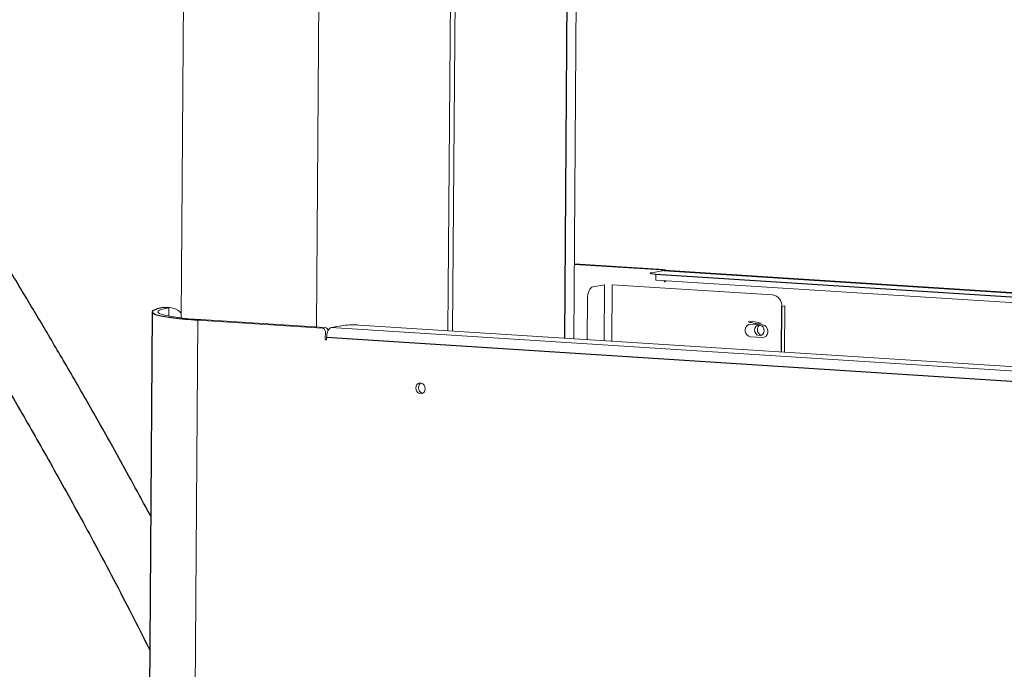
# Model space of a CAD drawing. Header units: millimetres. Extents: x -1472 to 1442, y -78 to 2620.
# Tile 46 of 102: x -998 to -453, y 2000 to 2358. Entities that reach past the tile are written whole.
import ezdxf

# ---------------------------------------------------------------- set-up
doc = ezdxf.new("R2010")
doc.units = ezdxf.units.MM

msp = doc.modelspace()

# ---------------------------------------------------------------- linework, layer by layer
at = {"color": 144, "linetype": 'Continuous', "lineweight": 18}
for p, q in [((-906.85, 2432.17), (-908.61, 2193.66)), ((-833.77, 2188.65), (-831.99, 2429.89)), ((-759.33, 2429.93), (-761.13, 2186.57)), ((-758.51, 2186.41), (-756.71, 2429.97)), ((-691.57, 2182.14), (-689.72, 2432.2)), ((-691.27, 2223.21), (-643.27, 2220.15)), ((-691.26, 2223.57), (-641.71, 2220.41)), ((-641.8, 2219.82), (-648.59, 2218.66)), ((-646.17, 2217.77), (-646.19, 2214.61)), ((-641.8, 2219.82), (-641.51, 2219.83)), ((-674.56, 2211.93), (-680.96, 2210.83)), ((-674.79, 2181.07), (-674.56, 2211.93)), ((-670.24, 2212.02), (-670.47, 2180.79)), ((-581.65, 2206.37), (-670.24, 2212.02)), ((-646.19, 2214.61), (724.7, 2127.16)), ((-641.54, 2214.31), (-641.54, 2214.06)), ((-640.85, 2214.02), (-640.85, 2214.27)), ((-917.62, 2199.48), (-918.24, 2199.38)), ((-684.11, 2181.66), (-683.94, 2204.36)), ((-574.91, 2200.33), (-576.46, 2200.06)), ((-575.1, 2174.71), (-574.91, 2200.33)), ((-915.48, 2199.2), (-918.24, 2199.38)), ((-915.51, 2194.64), (-915.48, 2199.2)), ((-899.36, 2192.47), (-902.3, 1794.45)), ((-897.81, 2192.73), (-899.36, 2192.47)), ((-830.64, 2188.08), (-899.36, 2192.47)), ((-829.09, 2188.35), (-897.81, 2192.73)), ((-897.81, 2192.73), (-897.81, 2192.37)), ((-818.84, 2189.52), (-825.63, 2188.36)), ((677.35, 2094.81), (-810.19, 2189.7)), ((-592.88, 2191.88), (-595.03, 2191.51)), ((-587.16, 2189.8), (-593.74, 2190.22)), ((-587.91, 2190.74), (-592.88, 2191.88)), ((-590.05, 2190.37), (-587.91, 2190.74)), ((-828.89, 2185.95), (-828.92, 2182)), ((672.98, 2092.76), (-825.63, 2188.36)), ((-593.79, 2183.25), (-587.21, 2182.83)), ((-828.23, 2181.96), (-828.22, 2182.75))]:
    msp.add_line(p, q, dxfattribs=at)
at = {"color": 7, "linetype": 'Continuous', "lineweight": 25}
for p, q in [((-694.85, 2431.95), (-696.69, 2182.46)), ((-646.17, 2217.77), (724.72, 2130.32)), ((-641.8, 2219.82), (724.74, 2132.64)), ((724.74, 2132.68), (-641.51, 2219.83)), ((-576.65, 2174.81), (-576.46, 2200.06)), ((-924.61, 2196.99), (-927.55, 1798.97)), ((670.39, 2087.15), (-828.22, 2182.75))]:
    msp.add_line(p, q, dxfattribs=at)
at = {"color": 144, "linetype": 'Continuous', "lineweight": 18, "flags": 128}
for points in [[(-648.59, 2218.66), (-649.09, 2218.55), (-649.36, 2218.43), (-649.39, 2218.3), (-649.17, 2218.18), (-648.72, 2218.06), (-648.05, 2217.95), (-647.19, 2217.85), (-646.17, 2217.77)], [(-680.96, 2210.83), (-681.53, 2210.62), (-682.09, 2210.19), (-682.6, 2209.55), (-683.05, 2208.73), (-683.42, 2207.76), (-683.7, 2206.68), (-683.88, 2205.54), (-683.94, 2204.36)], [(-641.54, 2214.06), (-641.51, 2213.91), (-641.44, 2213.78), (-641.33, 2213.68), (-641.2, 2213.65), (-641.06, 2213.67), (-640.95, 2213.75), (-640.88, 2213.87), (-640.85, 2214.02)], [(-915.48, 2199.2), (-917.3, 2198.85), (-918.81, 2198.49), (-919.98, 2198.11), (-920.81, 2197.71), (-921.3, 2197.32), (-921.43, 2196.91), (-921.21, 2196.5), (-920.64, 2196.1), (-919.72, 2195.7), (-918.46, 2195.3), (-916.87, 2194.92), (-914.96, 2194.54), (-912.75, 2194.19), (-910.25, 2193.85), (-907.49, 2193.53), (-904.48, 2193.24), (-901.24, 2192.97), (-897.81, 2192.73)], [(-593.74, 2190.22), (-594.78, 2190.07), (-595.71, 2189.53), (-596.39, 2188.64), (-596.76, 2187.53), (-596.77, 2186.32), (-596.42, 2185.16), (-595.74, 2184.19), (-594.83, 2183.53), (-593.79, 2183.25)], [(-591.53, 2186.96), (-591.38, 2185.93), (-590.93, 2185), (-590.24, 2184.29), (-589.39, 2183.88), (-588.49, 2183.82), (-587.63, 2184.12), (-586.93, 2184.75), (-586.47, 2185.61), (-586.3, 2186.63), (-586.45, 2187.66), (-586.9, 2188.58), (-587.59, 2189.29), (-588.44, 2189.7), (-589.35, 2189.76), (-590.21, 2189.46), (-590.91, 2188.84), (-591.37, 2187.97), (-591.53, 2186.96)], [(-587.21, 2182.83), (-586.17, 2182.98), (-585.24, 2183.52), (-584.56, 2184.41), (-584.19, 2185.52), (-584.18, 2186.73), (-584.53, 2187.89), (-585.2, 2188.86), (-586.12, 2189.52), (-587.16, 2189.8)], [(-828.22, 2182.75), (-828.16, 2183.77), (-828.01, 2184.76), (-827.77, 2185.7), (-827.44, 2186.54), (-827.05, 2187.25), (-826.61, 2187.8), (-826.13, 2188.18), (-825.63, 2188.36)], [(-828.92, 2182), (-828.89, 2181.85), (-828.82, 2181.71), (-828.71, 2181.62), (-828.57, 2181.58), (-828.44, 2181.61), (-828.33, 2181.68), (-828.25, 2181.81), (-828.23, 2181.96)], [(-778.91, 2154.9), (-778.76, 2153.87), (-778.31, 2152.94), (-777.62, 2152.23), (-776.77, 2151.82), (-775.86, 2151.76), (-775.01, 2152.06), (-774.31, 2152.68), (-773.85, 2153.55), (-773.68, 2154.56), (-773.83, 2155.59), (-774.28, 2156.52), (-774.97, 2157.23), (-775.82, 2157.64), (-776.73, 2157.7), (-777.58, 2157.4), (-778.28, 2156.78), (-778.74, 2155.91), (-778.91, 2154.9)]]:
    msp.add_lwpolyline(points, dxfattribs=at)
at = {"color": 7, "linetype": 'Continuous', "lineweight": 25, "flags": 128}
msp.add_lwpolyline([(-918.24, 2199.38), (-920.2, 2199), (-921.8, 2198.61), (-923.06, 2198.21), (-923.95, 2197.79), (-924.46, 2197.36), (-924.6, 2196.93), (-924.37, 2196.5), (-923.76, 2196.06), (-922.77, 2195.63), (-921.43, 2195.21), (-919.73, 2194.8), (-917.69, 2194.4), (-915.33, 2194.02), (-912.66, 2193.66), (-909.71, 2193.32), (-906.49, 2193.01), (-903.03, 2192.72), (-899.36, 2192.47)], dxfattribs=at)
at = {"color": 144, "linetype": 'Continuous', "lineweight": 18}
for centre, radius, start, end in [((-643.4, 2218.42), 1.73, 49.5216, 85.4824), ((-641.86, 2218.64), 1.77, 39.3409, 85.2023), ((-582.48, 2200.4), 6.02, 356.7964, 82.0846), ((-916.28, 2188.95), 10.61, 43.5975, 97.2655), ((-813.56, 2143.42), 46.41, 85.8435, 96.5381), ((-587.15, 2187.33), 2.83, 121.3845, 182.0735), ((-830.92, 2186.06), 2.04, 356.7964, 82.0846), ((-829.35, 2186.37), 2, 9.0065, 82.5176), ((-586.98, 2187.04), 3.01, 176.3772, 256.8906), ((-774.53, 2155.27), 2.83, 121.3845, 182.0735), ((-774.35, 2154.97), 3.01, 176.3772, 256.8906)]:
    msp.add_arc(centre, radius, start, end, dxfattribs=at)
at = {"color": 7, "linetype": 'Continuous', "lineweight": 25}
for points, knots in [([(-925.44, 2084.03), (-926.36, 2085.76), (-930.33, 2093.2), (-937.32, 2105.98), (-945.96, 2121.59), (-953.99, 2135.87), (-961.42, 2148.91), (-968.54, 2161.27), (-975.37, 2172.97), (-981.89, 2184.04), (-988.18, 2194.62), (-997.41, 2210.01), (-1009.73, 2230.22), (-1021.39, 2249), (-1029.2, 2261.44), (-1033.2, 2267.78), (-1037.37, 2274.37), (-1041.88, 2281.46), (-1046.83, 2289.23), (-1052.56, 2298.17), (-1058.97, 2308.15), (-1065.99, 2319.03), (-1073.09, 2330.07), (-1080.08, 2340.98), (-1084.79, 2348.38), (-1087.18, 2352), (-1087.34, 2352.24)], [0, 0, 0, 0, 0.018107, 0.077982, 0.135092, 0.18403, 0.230767, 0.275329, 0.317744, 0.358047, 0.396294, 0.433853, 0.527837, 0.621015, 0.645073, 0.668922, 0.693141, 0.720254, 0.7502, 0.782522, 0.823677, 0.866442, 0.910432, 0.95418, 0.997032, 1, 1, 1, 1]), ([(-1112.87, 2328.23), (-1112.76, 2328.07), (-1111.38, 2325.95), (-1108.66, 2321.67), (-1103.9, 2314.21), (-1098.22, 2305.36), (-1091.69, 2295.23), (-1085.04, 2284.91), (-1078.32, 2274.44), (-1071.62, 2263.94), (-1065.2, 2253.84), (-1059.08, 2244.15), (-1052.69, 2233.96), (-1046.01, 2223.24), (-1039.11, 2212.08), (-1032.6, 2201.44), (-1026.45, 2191.31), (-1020.43, 2181.33), (-1014.31, 2171.07), (-1007.61, 2159.75), (-1000.3, 2147.26), (-992.36, 2133.53), (-984.04, 2118.93), (-975.33, 2103.44), (-966.26, 2087.03), (-956.84, 2069.68), (-947.09, 2051.37), (-937.44, 2032.83), (-930.38, 2019.06), (-926.68, 2011.6), (-925.99, 2010.21)], [0, 0, 0, 0, 0.001815, 0.023181, 0.045011, 0.079765, 0.113851, 0.147494, 0.183182, 0.217863, 0.250975, 0.282126, 0.312288, 0.349639, 0.385413, 0.419305, 0.451055, 0.481508, 0.513574, 0.547467, 0.587409, 0.62971, 0.674409, 0.721537, 0.771114, 0.823151, 0.877648, 0.934593, 0.987795, 1, 1, 1, 1])]:
    msp.add_open_spline(points, degree=3, knots=knots, dxfattribs=at)
at = {"color": 144, "linetype": 'Continuous', "lineweight": 18}
for points in [[(-595.03, 2191.51), (-594.35, 2191.3), (-593.61, 2191.1), (-592.76, 2190.91)], [(-592.76, 2190.91), (-591.91, 2190.71), (-591, 2190.54), (-590.05, 2190.37)]]:
    msp.add_open_spline(points, degree=3, dxfattribs=at)

doc.saveas('drawing.dxf')
